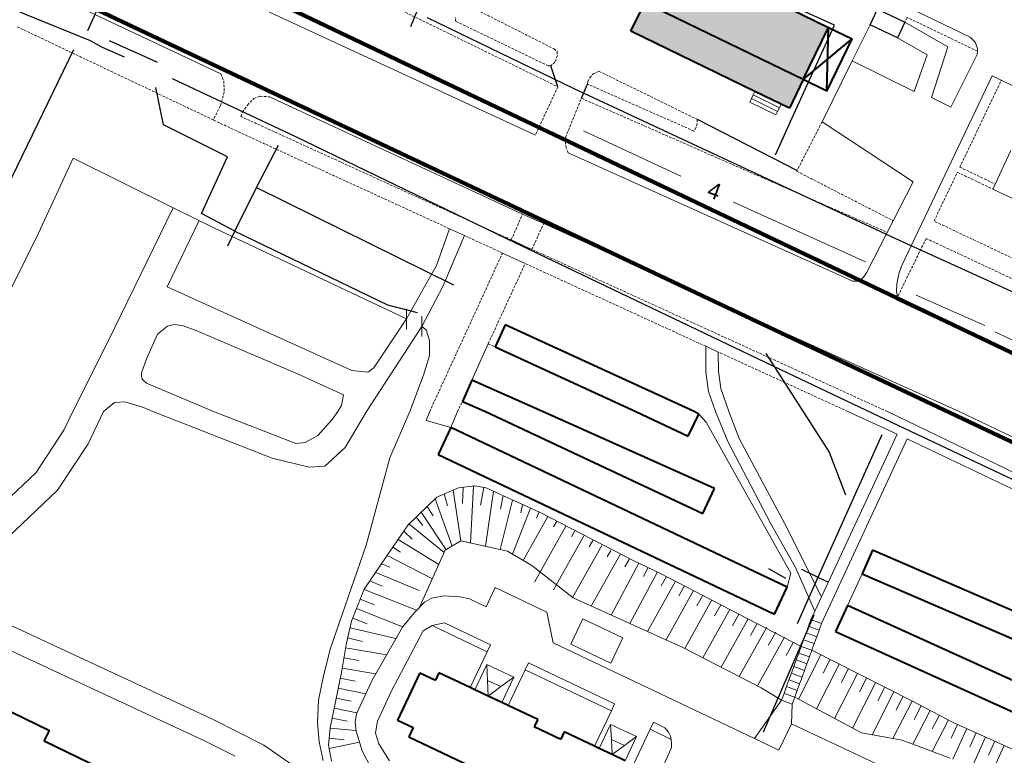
# Model space of a CAD drawing. Extents: x 13 to 4138, y -4831 to -1000.
# Tile 80 of 99: x 2150 to 2343, y -3067 to -2923. Entities that reach past the tile are written whole.
import ezdxf
from ezdxf.enums import TextEntityAlignment as Align

# ---------------------------------------------------------------- set-up
doc = ezdxf.new("R2010")
doc.units = 0
doc.header["$MEASUREMENT"] = 0
doc.linetypes.add('DASHED', pattern=[0.75, 0.5, -0.25])
for name, color, linetype in [('11', 7, 'CONTINUOUS'), ('24', 7, 'CONTINUOUS'), ('25', 7, 'CONTINUOUS'), ('37', 7, 'CONTINUOUS'), ('40', 7, 'CONTINUOUS'), ('42', 7, 'CONTINUOUS'), ('6', 7, 'CONTINUOUS'), ('7', 7, 'CONTINUOUS'), ('границы команд_1', 10, 'CONTINUOUS'), ('ЛЕСТНИЦЫ', 6, 'CONTINUOUS'), ('ПЕШЕХОДНЫЕ_ДОРОЖКИ', 3, 'CONTINUOUS'), ('ПЕШЕХОДНЫЕ_ПЕРЕХОДЫ', 1, 'CONTINUOUS'), ('ТРОПЫ', 32, 'CONTINUOUS'), ('ТРОТУАРЫ', 7, 'CONTINUOUS')]:
    doc.layers.add(name, color=color, linetype=linetype)
doc.layers.add('заливки дома', color=90, linetype='CONTINUOUS', lineweight=40)
doc.styles.get("Standard").update_dxf_attribs({"font": 'txt', "height": 0.2})

msp = doc.modelspace()

# ---------------------------------------------------------------- hatches: boundary and pattern name
at = {"layer": 'заливки дома', "lineweight": 30}
h = msp.add_hatch(color=8, dxfattribs=at)
h.dxf.hatch_style = 1
h.paths.add_polyline_path([(2122, -2413.47), (2111.48, -2408.57), (2109.02, -2413.84), (2107.6, -2416.89), (2106.18, -2419.95), (2099.35, -2434.62), (2097.93, -2437.67), (2096.5, -2440.73), (2090, -2454.68), (2088.61, -2457.69), (2087.16, -2460.79), (2080.39, -2475.32), (2079.01, -2478.28), (2077.55, -2481.43), (2071.22, -2495.01), (2069.83, -2498), (2068.38, -2501.12), (2064.3, -2509.86), (2074.83, -2514.77)])
h.paths.add_polyline_path([(2205.16, -2453.69), (2199.81, -2451.28), (2184.64, -2444.45), (2179.36, -2442.07), (2163.81, -2435.07), (2158.46, -2432.66), (2153.24, -2430.31), (2148.23, -2441.45), (2230.59, -2478.53), (2231.77, -2475.91), (2232.32, -2474.69), (2232.97, -2473.23), (2233.63, -2471.77), (2234.29, -2470.32), (2234.95, -2468.86), (2235.6, -2467.4), (2225.43, -2462.82), (2220.06, -2460.4)])
h.paths.add_polyline_path([(2261.17, -2492.29), (2257.28, -2490.54), (2240.41, -2482.95), (2230.59, -2478.53), (2225.61, -2489.2), (2302.46, -2525.1), (2307.93, -2513.55), (2302.15, -2510.92), (2298.35, -2509.18), (2281.51, -2501.51), (2278.02, -2499.92), (2270.03, -2496.28)])
h.paths.add_polyline_path([(2337.04, -2541.23), (2332.84, -2539.27), (2316.19, -2531.51), (2312.47, -2529.77), (2312.1, -2529.6), (2307.15, -2527.29), (2302.49, -2538.2), (2384.25, -2576.32), (2389.26, -2565.58), (2377.83, -2560.25), (2374.46, -2558.68), (2357.8, -2550.91), (2353.7, -2549)])
h.paths.add_polyline_path([(2275.2, -2605.47), (2287.76, -2579.41), (2272.62, -2572.12), (2263.89, -2590.25), (2262.21, -2589.44), (2259.92, -2594.18), (2261.6, -2594.99), (2259.83, -2598.67), (2257.21, -2604.8), (2254.08, -2611.28), (2252.3, -2610.42), (2250.24, -2614.69), (2252.08, -2615.57), (2243.12, -2634.16), (2257.94, -2641.3), (2271.07, -2614.05)])
h.paths.add_polyline_path([(2241.32, -2591.2), (2251.77, -2569.51), (2240.93, -2564.27), (2217.64, -2613.78), (2228.48, -2619.01), (2238.64, -2597.92), (2241.89, -2599.49), (2242.7, -2597.8), (2244.63, -2593.79), (2245.02, -2592.98)])
h.paths.add_polyline_path([(2259.83, -2598.67), (2255.69, -2596.67), (2254.73, -2598.66), (2244.63, -2593.79), (2242.7, -2597.8), (2257.21, -2604.8)])
h.paths.add_polyline_path([(2418.6, -2618.04), (2420.06, -2614.96), (2421.72, -2611.46), (2411.14, -2606.45), (2410.05, -2608.75), (2409, -2610.98), (2402.95, -2623.76), (2397.98, -2634.26), (2390.44, -2650.18), (2389.27, -2652.64), (2387.99, -2655.35), (2398.57, -2660.36), (2399.68, -2658.01), (2400.89, -2655.46), (2409.01, -2638.31), (2410.49, -2635.19)])
h.paths.add_polyline_path([(2387.99, -2655.35), (2383.25, -2653.11), (2380.48, -2658.97), (2395.8, -2666.22), (2398.57, -2660.36)])
h.paths.add_polyline_path([(2409.14, -2598.59), (2406.47, -2604.24), (2411.14, -2606.45), (2421.72, -2611.46), (2424.39, -2605.81)])
h.paths.add_polyline_path([(2359.34, -2588.74), (2354.39, -2586.16), (2351.33, -2592.03), (2356.27, -2594.61)])
h.paths.add_polyline_path([(2091.8, -2711.35), (2093.28, -2708.22), (2094.62, -2705.39), (2083.75, -2700.24), (2082.12, -2703.69), (2080.94, -2706.17), (2072.75, -2723.48), (2066.66, -2736.34), (2063.12, -2743.82), (2061.81, -2746.57), (2060.34, -2749.66), (2071.22, -2754.81), (2072.67, -2751.75), (2074.11, -2748.71), (2082.12, -2731.79), (2083.55, -2728.77)])
h.paths.add_polyline_path([(2082.18, -2692.46), (2079.46, -2698.21), (2083.75, -2700.24), (2094.62, -2705.39), (2097.35, -2699.64)])
h.paths.add_polyline_path([(2060.34, -2749.66), (2055.8, -2747.51), (2052.98, -2753.46), (2068.4, -2760.76), (2071.22, -2754.81)])
h.paths.add_polyline_path([(2016.8, -2754.18), (2000, -2745.9), (1995.17, -2743.71), (1990.18, -2754.95), (2000, -2759.47), (2011.37, -2765.22)])
h.paths.add_polyline_path([(2020.78, -2793.38), (2021.7, -2791.55), (2016.21, -2788.78), (2012.89, -2787.1), (2009.97, -2785.62), (2004.01, -2782.61), (2002.8, -2785), (2000, -2783.66), (1999.43, -2783.41), (1995.08, -2792.88), (1997.35, -2794.05), (1995.65, -2797.57), (2000, -2799.67), (2014.26, -2806.88), (2015.46, -2804.5), (2020.99, -2807.3), (2019.95, -2809.36), (2035.76, -2817.35), (2038.28, -2818.62), (2039.51, -2816.18), (2042.16, -2817.52), (2047.94, -2806.06), (2045.18, -2804.66), (2045.7, -2803.63), (2040.17, -2800.84), (2037.11, -2799.29), (2033.93, -2797.69), (2027.03, -2794.2), (2026.08, -2796.07)])
h.paths.add_polyline_path([(2085.42, -2792.96), (2081.2, -2790.91), (2077.48, -2789.1), (2074.24, -2795.76), (2072.51, -2799.32), (2077.41, -2801.7), (2108.35, -2816.68), (2113.27, -2806.51), (2110.56, -2805.19)])
h.paths.add_polyline_path([(2077.41, -2801.7), (2074.84, -2807.01), (2098.34, -2818.39), (2105.04, -2821.64), (2105.77, -2821.99), (2108.35, -2816.68)])
h.paths.add_polyline_path([(2143.16, -2821.05), (2140.86, -2819.93), (2126.04, -2812.72), (2122.82, -2811.16), (2117.9, -2821.31), (2148.63, -2836.19), (2153.52, -2826.09), (2150.77, -2824.75)])
h.paths.add_polyline_path([(2117.9, -2821.31), (2114.99, -2827.32), (2121.35, -2830.4), (2121.98, -2830.7), (2122.59, -2831), (2126.58, -2832.93), (2127.18, -2833.22), (2127.82, -2833.53), (2133.67, -2836.36), (2138.82, -2838.86), (2145.72, -2842.2), (2148.63, -2836.19)])
h.paths.add_polyline_path([(2173.84, -2848.43), (2171.62, -2847.36), (2161.97, -2842.67), (2158.45, -2840.96), (2153.3, -2851.53), (2183.93, -2866.36), (2189.06, -2855.83), (2186.21, -2854.44)])
h.paths.add_polyline_path([(2153.3, -2851.53), (2150.73, -2856.85), (2164.22, -2863.4), (2169.36, -2865.9), (2181.33, -2871.72), (2183.93, -2866.36)])
h.paths.add_polyline_path([(2228.29, -2874.89), (2203.55, -2862.87), (2200.28, -2861.28), (2195.13, -2871.86), (2226.02, -2886.87), (2231.16, -2876.29)])
h.paths.add_polyline_path([(2195.13, -2871.86), (2192.88, -2876.53), (2200.31, -2880.14), (2205.45, -2882.64), (2223.76, -2891.53), (2226.02, -2886.87)])
h.paths.add_polyline_path([(2260.28, -2901.51), (2245.12, -2894.18), (2237.38, -2890.42), (2232.43, -2900.62), (2261.92, -2914.9), (2266.86, -2904.7)])
h.paths.add_polyline_path([(2232.43, -2900.62), (2229.67, -2906.34), (2242.55, -2912.58), (2247.7, -2915.07), (2259.15, -2920.62), (2261.92, -2914.9)])
h.paths.add_polyline_path([(2300.61, -2921.05), (2285.1, -2913.53), (2277.35, -2909.78), (2272.41, -2919.98), (2303.42, -2935), (2308.36, -2924.8)])
h.paths.add_polyline_path([(2272.41, -2919.98), (2269.71, -2925.55), (2293.97, -2937.31), (2299.13, -2939.81), (2300.72, -2940.58), (2303.42, -2935)])
h.paths.add_polyline_path([(2320.31, -2758.86), (2309.89, -2753.95), (2306.86, -2760.38), (2305.58, -2763.09), (2304.3, -2765.8), (2297.51, -2780.21), (2296.23, -2782.91), (2294.95, -2785.63), (2287.94, -2800.5), (2286.67, -2803.2), (2285.39, -2805.92), (2278.36, -2820.82), (2277.09, -2823.53), (2275.81, -2826.24), (2268.81, -2841.1), (2267.53, -2843.81), (2266.25, -2846.52), (2262, -2855.54), (2272.43, -2860.46)])
h.paths.add_polyline_path([(2199.93, -2819.12), (2193.75, -2816.17), (2192.68, -2815.65), (2189.48, -2822.27), (2206.2, -2830.36), (2209.42, -2823.71)])
h.paths.add_polyline_path([(2169.41, -2806.97), (2163.86, -2804.68), (2161.52, -2810.37), (2161.93, -2810.54), (2167.06, -2812.66)])
h.paths.add_polyline_path([(2170.59, -2804.11), (2165.05, -2801.82), (2163.86, -2804.68), (2169.41, -2806.97)])
h.paths.add_polyline_path([(2089.67, -2771.06), (2085.07, -2768.92), (2082.45, -2774.56), (2087.04, -2776.7)])
h.paths.add_polyline_path([(2204.37, -2754.25), (2205.82, -2751.06), (2207.23, -2747.94), (2219.77, -2720.22), (2204.72, -2713.41), (2201.53, -2720.45), (2197.98, -2728.3), (2196.91, -2730.68), (2195.36, -2729.98), (2193.37, -2734.38), (2195.35, -2735.27), (2191.51, -2743.76), (2190.04, -2746.88), (2187.52, -2752.45), (2185.62, -2751.59), (2183.19, -2756.98), (2184.86, -2757.73), (2182.44, -2763.09), (2176.69, -2775.8), (2191.58, -2782.54)])
h.paths.add_polyline_path([(2182.44, -2763.09), (2176.59, -2760.45), (2170.84, -2773.16), (2176.69, -2775.8)])
h.paths.add_polyline_path([(2176.66, -2736.69), (2177.35, -2735.16), (2174.54, -2733.89), (2171.11, -2741.49), (2174.21, -2742.89), (2175.4, -2740.26), (2183.19, -2743.78), (2190.04, -2746.88), (2191.51, -2743.76), (2188.71, -2742.5), (2189.81, -2740.05), (2187.12, -2738.83), (2186.15, -2740.98)])
h.paths.add_polyline_path([(2174.54, -2733.89), (2182.91, -2715.38), (2184.42, -2712.04), (2174, -2707.33), (2163.49, -2730.56), (2162.73, -2732.26), (2161.97, -2733.94), (2151.97, -2756.05), (2162.39, -2760.77), (2169.91, -2744.14), (2171.11, -2741.49)])
h.paths.add_polyline_path([(2364.31, -2689.41), (2358.95, -2686.92), (2343.41, -2679.73), (2338.05, -2677.25), (2332.5, -2674.68), (2327.71, -2685.01), (2411.38, -2723.75), (2415.04, -2715.84), (2416.17, -2713.42), (2405.84, -2708.64), (2400.48, -2706.16), (2385.28, -2699.12), (2379.92, -2696.64)])
h.paths.add_polyline_path([(2502.19, -2641.62), (2490.81, -2636.38), (2487.81, -2642.91), (2486.51, -2645.73), (2485.25, -2648.47), (2478.99, -2662.07), (2477.66, -2664.95), (2476.42, -2667.63), (2469.42, -2682.83), (2468.16, -2685.58), (2466.86, -2688.39), (2460.16, -2702.94), (2458.82, -2705.84), (2457.6, -2708.5), (2450.41, -2724.12), (2449.12, -2726.91), (2449.12, -2726.91), (2449.12, -2726.91), (2447.84, -2729.69), (2443.23, -2739.71), (2454.61, -2744.95)])
h.paths.add_polyline_path([(2588.56, -2671.08), (2580.68, -2667.24), (2567.87, -2661), (2560.05, -2657.19), (2545.46, -2650.09), (2538.74, -2646.81), (2533.57, -2644.29), (2528.38, -2654.94), (2610.42, -2694.91), (2615.61, -2684.26), (2604.22, -2678.71), (2601.36, -2677.32)])
h.paths.add_polyline_path([(2673.91, -2695.04), (2665, -2690.57), (2663, -2689.57), (2660.72, -2688.42), (2653.6, -2684.86), (2646.15, -2699.48), (2654.36, -2703.29), (2661.46, -2706.58), (2667.34, -2709.11), (2668.77, -2706.05), (2670.71, -2701.89)])
h.paths.add_polyline_path([(2672.06, -2711.14), (2667.34, -2709.11), (2661.46, -2706.58), (2657.92, -2714.82), (2657.2, -2716.5), (2655.82, -2719.72), (2654.49, -2722.81), (2646.7, -2740.94), (2645.35, -2744.1), (2643.99, -2747.25), (2639.76, -2757.1), (2650.35, -2761.66)])
h.paths.add_polyline_path([(2620.69, -2723.08), (2608.46, -2717.34), (2599.49, -2736.47), (2611.73, -2742.2)])
h.paths.add_polyline_path([(2581.49, -2719.86), (2570, -2714.44), (2566.86, -2721.1), (2565.47, -2724.06), (2564.02, -2727.13), (2557.44, -2741.08), (2555.87, -2744.41), (2554.6, -2747.11), (2547.86, -2761.41), (2546.44, -2764.43), (2546.44, -2764.43), (2546.44, -2764.43), (2545.02, -2767.45), (2538.35, -2781.6), (2536.89, -2784.7), (2535.51, -2787.63), (2528.61, -2802.28), (2527.08, -2805.52), (2525.76, -2808.31), (2519.02, -2822.61), (2517.62, -2825.59), (2516.18, -2828.64), (2509.47, -2842.87), (2508.05, -2845.89), (2506.63, -2848.9), (2502.89, -2856.85), (2514.37, -2862.26)])

# ---------------------------------------------------------------- linework, layer by layer
at = {"layer": '11', "color": 253, "linetype": 'Continuous', "lineweight": 0}
for p, q in [((2313.01, -2931.32), (2316.49, -2924.28)), ((2307.11, -2943.29), (2313.01, -2931.32)), ((2324.91, -2955.02), (2307.11, -2943.29)), ((2153.8, -2965.06), (2160.59, -2950.41)), ((2160.59, -2950.41), (2180.18, -2960.11)), ((2180.18, -2960.11), (2188.12, -2964.04)), ((2188.12, -2964.04), (2225.8, -2981.86)), ((2136.48, -3000), (2153.8, -2965.06)), ((2225.8, -2983.86), (2225.8, -2979.86)), ((2228.82, -2985.32), (2228.82, -2981.32)), ((2228.82, -2983.32), (2229.67, -2984.03)), ((2229.67, -2984.03), (2230.32, -2986.06)), ((2230.32, -2986.06), (2230.32, -2989)), ((2230.32, -2989), (2229.15, -2992.85)), ((2229.15, -2992.85), (2226.45, -3000)), ((2226.45, -3000), (2222.54, -3009.09)), ((2282.98, -3000.51), (2284.42, -3002.05)), ((2284.42, -3002.05), (2291.48, -3014.65)), ((2222.54, -3009.09), (2217.92, -3026.16)), ((2291.48, -3014.65), (2301, -3031.65)), ((2217.92, -3026.16), (2210.9, -3046.51)), ((2301, -3031.65), (2300.29, -3034.39)), ((2312.09, -3037.96), (2314.97, -3031.77)), ((2210.9, -3046.51), (2209.48, -3052.08)), ((2209.48, -3052.08), (2208.61, -3056.48)), ((2208.61, -3056.48), (2208.42, -3060.9)), ((2208.42, -3060.9), (2208.73, -3064.68)), ((2208.73, -3064.68), (2209.48, -3068.33))]:
    msp.add_line(p, q, dxfattribs=at)
at = {"layer": '24', "color": 253, "linetype": 'DASHED', "lineweight": 0}
for p, q in [((2176.41, -2897.78), (2255.4, -2936.41)), ((2238.28, -2920.72), (2254.64, -2928.98)), ((2235.4, -2923.58), (2235.36, -2922.81)), ((2253.55, -2932.3), (2235.4, -2923.58)), ((2323.74, -2922.83), (2323.28, -2923.78)), ((2337.51, -2929.44), (2323.74, -2922.83)), ((2187.99, -2942.89), (2149.38, -2924.54)), ((2254.64, -2928.98), (2255.27, -2929.51)), ((2255.27, -2929.51), (2255.32, -2930.3)), ((2254.85, -2931.56), (2254.06, -2932.3)), ((2255.32, -2930.3), (2254.85, -2931.56)), ((2254.06, -2932.3), (2253.55, -2932.3)), ((2262.31, -2933.9), (2263.46, -2933.37)), ((2263.46, -2933.37), (2282.66, -2942.78)), ((2189.46, -2933.87), (2190.05, -2935.25)), ((2190.05, -2935.25), (2190.15, -2937.47)), ((2261.24, -2935.89), (2261.29, -2935.43)), ((2261.29, -2935.43), (2261.66, -2934.64)), ((2261.66, -2934.64), (2262.31, -2933.9)), ((2334.06, -2952.16), (2342.17, -2935.14)), ((2190.15, -2937.47), (2189.38, -2940.16)), ((2255.4, -2936.41), (2251.03, -2945.89)), ((2282.03, -2945.08), (2261.24, -2935.89)), ((2194.7, -2940), (2195.93, -2938.7)), ((2195.93, -2938.7), (2197.16, -2938.26)), ((2197.16, -2938.26), (2199.03, -2938.39)), ((2256.91, -2946.33), (2260.02, -2938.66)), ((2260.02, -2938.66), (2319.83, -2964.91)), ((2189.38, -2940.16), (2187.99, -2942.89)), ((2193.42, -2942.23), (2193.68, -2941.38)), ((2193.68, -2941.38), (2194.7, -2940)), ((2193.26, -2945.39), (2187.99, -2942.89)), ((2194.51, -2942.74), (2193.42, -2942.23)), ((2246.29, -2966.39), (2194.51, -2942.74)), ((2282.66, -2942.78), (2282.7, -2943.61)), ((2307.11, -2943.29), (2302.15, -2952.94)), ((2234.24, -2964.21), (2193.26, -2945.39)), ((2282.47, -2944.4), (2282.03, -2945.08)), ((2282.7, -2943.61), (2282.47, -2944.4)), ((2256.91, -2947.49), (2256.91, -2946.33)), ((2257.05, -2948.36), (2256.91, -2947.49)), ((2257.45, -2949.33), (2257.05, -2948.36)), ((2302.15, -2952.94), (2321.01, -2962.63)), ((2334.06, -2952.16), (2340.98, -2955.45)), ((2329.01, -2962.71), (2333.59, -2953.15)), ((2333.59, -2953.15), (2340.51, -2956.45)), ((2246.29, -2966.39), (2248.5, -2961.35)), ((2356.13, -2975.52), (2329.01, -2962.71)), ((2250.34, -2968.24), (2252.65, -2963.16)), ((2244.59, -2968.96), (2237.12, -2965.53)), ((2327.47, -2966.11), (2321.85, -2977.61)), ((2399.87, -3000), (2327.47, -2966.11)), ((2319.88, -3000), (2250.34, -2968.24)), ((2230.34, -3000), (2244.59, -2968.96)), ((2241.8, -2986.71), (2249.02, -2971)), ((2284.34, -2987.22), (2249.02, -2971)), ((2321.85, -2977.61), (2321.75, -2978.2)), ((2321.75, -2978.2), (2322.2, -2978.4)), ((2241.8, -2986.71), (2243.13, -2987.32)), ((2312.18, -3000), (2286.8, -2988.34)), ((2235.76, -3000), (2236.74, -2998))]:
    msp.add_line(p, q, dxfattribs=at)
at = {"layer": '24', "color": 253, "linetype": 'Continuous', "lineweight": 0}
for p, q in [((2171.93, -2909.25), (2251.03, -2945.89)), ((2189.46, -2933.87), (2141.32, -2911.15)), ((2313.83, -2915.94), (2336.09, -2926.69)), ((2323.28, -2923.78), (2331.74, -2928.59)), ((2321.84, -2926.82), (2327.7, -2930.16)), ((2336.09, -2926.69), (2337.03, -2927.7)), ((2337.03, -2927.7), (2337.54, -2928.93)), ((2331.74, -2928.59), (2328.5, -2938.5)), ((2337.51, -2929.44), (2337.47, -2930.09)), ((2337.54, -2928.93), (2337.51, -2929.44)), ((2325.15, -2937.31), (2313.01, -2931.32)), ((2327.7, -2930.16), (2325.15, -2937.31)), ((2337.47, -2930.09), (2332.29, -2940.4)), ((2322.62, -2971.52), (2340.37, -2934.28)), ((2340.37, -2934.28), (2342.17, -2935.14)), ((2342.17, -2935.14), (2346.4, -2937.16)), ((2248.5, -2961.35), (2199.03, -2938.39)), ((2328.5, -2938.5), (2332.29, -2940.4)), ((2257.45, -2949.33), (2313.15, -2974.45)), ((2324.91, -2955.02), (2321.01, -2962.63)), ((2340.51, -2956.45), (2340.98, -2955.45)), ((2167.42, -2986.19), (2180.18, -2960.11)), ((2185.22, -2962.6), (2179, -2975.61)), ((2252.65, -2963.16), (2248.5, -2961.35)), ((2321.01, -2962.63), (2319.83, -2964.91)), ((2231.66, -2971.43), (2234.24, -2964.21)), ((2234.24, -2964.21), (2237.12, -2965.53)), ((2295, -2982.43), (2252.65, -2963.16)), ((2232.93, -2975.49), (2237.12, -2965.53)), ((2246.29, -2966.39), (2250.34, -2968.24)), ((2319.83, -2964.91), (2315.78, -2972.81)), ((2244.59, -2968.96), (2249.02, -2971)), ((2225.8, -2981.86), (2231.66, -2971.43)), ((2322.14, -2973.05), (2322.62, -2971.52)), ((2314.82, -2974.1), (2314.06, -2974.46)), ((2315.22, -2973.66), (2314.82, -2974.1)), ((2315.78, -2972.81), (2315.22, -2973.66)), ((2321.71, -2975), (2322.14, -2973.05)), ((2179, -2975.61), (2215.09, -2991.99)), ((2228.82, -2983.32), (2232.93, -2975.49)), ((2314.06, -2974.46), (2313.15, -2974.45)), ((2321.64, -2976.52), (2321.71, -2975)), ((2321.85, -2977.61), (2321.64, -2976.52)), ((2322.2, -2978.4), (2321.85, -2977.61)), ((2322.2, -2978.4), (2368.15, -3000)), ((2219.42, -2991.47), (2225.8, -2981.86)), ((2177.11, -2984.82), (2179.07, -2983.29)), ((2179.07, -2983.29), (2180.35, -2982.96)), ((2180.35, -2982.96), (2181.9, -2983.12)), ((2181.9, -2983.12), (2184.62, -2984.12)), ((2218, -3000), (2228.82, -2983.32)), ((2333.91, -3000), (2295, -2982.43)), ((2174.92, -2989.67), (2177.11, -2984.82)), ((2184.62, -2984.12), (2205.09, -2992.87)), ((2160.51, -3000), (2167.42, -2986.19)), ((2241.8, -2986.71), (2238.57, -2993.86)), ((2284.34, -2987.22), (2286.8, -2988.34)), ((2284.34, -2987.22), (2284.39, -2992.29)), ((2173.94, -2992.39), (2174.92, -2989.67)), ((2286.8, -2988.34), (2286.83, -2992.12)), ((2218.24, -2992.26), (2219.42, -2991.47)), ((2173.94, -2993), (2173.94, -2992.39)), ((2174.09, -2993.68), (2173.94, -2993)), ((2205.09, -2992.87), (2213.45, -2996.75)), ((2215.09, -2991.99), (2218.24, -2992.26)), ((2284.39, -2992.29), (2284.89, -2996.05)), ((2286.83, -2992.12), (2287.28, -2995.48)), ((2174.92, -2994.44), (2174.09, -2993.68)), ((2188.07, -3000), (2174.92, -2994.44)), ((2287.28, -2995.48), (2288.85, -3000)), ((2213.45, -2996.75), (2213.07, -2998.83)), ((2284.89, -2996.05), (2286.26, -3000)), ((2166.5, -3000), (2168.65, -2998.22)), ((2168.65, -2998.22), (2170.69, -2998.07)), ((2170.69, -2998.07), (2174.32, -2999.21)), ((2174.32, -2999.21), (2176.18, -3000)), ((2213.07, -2998.83), (2212.35, -3000)), ((2158.78, -3003.65), (2160.51, -3000)), ((2163.5, -3006.31), (2166.5, -3000)), ((2176.18, -3000), (2199.53, -3009.12)), ((2188.07, -3000), (2204.16, -3006.22)), ((2211.28, -3001.57), (2212.35, -3000)), ((2213.81, -3007.01), (2218, -3000)), ((2230.34, -3000), (2229.64, -3001.74)), ((2235.76, -3000), (2234.49, -3003.14)), ((2286.26, -3000), (2288.7, -3005.83)), ((2288.85, -3000), (2290.86, -3005.27)), ((2312.18, -3000), (2321.79, -3004.4)), ((2319.88, -3000), (2378.04, -3028.11)), ((2333.91, -3000), (2380.78, -3022.29)), ((2208.43, -3004.68), (2211.28, -3001.57)), ((2229.64, -3001.74), (2234.49, -3003.14)), ((2153.34, -3011.92), (2158.78, -3003.65)), ((2205.95, -3006.06), (2208.43, -3004.68)), ((2321.79, -3004.4), (2306.99, -3036.29)), ((2157.51, -3015.42), (2163.5, -3006.31)), ((2204.16, -3006.22), (2205.95, -3006.06)), ((2209.81, -3010.69), (2213.81, -3007.01)), ((2288.7, -3005.83), (2297.02, -3021.84)), ((2290.86, -3005.27), (2299.85, -3021.98)), ((2323.76, -3005.34), (2307.02, -3041.49)), ((2323.76, -3005.34), (2375.66, -3030.13)), ((2199.53, -3009.12), (2206.78, -3010.91)), ((2206.78, -3010.91), (2209.81, -3010.69)), ((2142.52, -3022.16), (2153.34, -3011.92)), ((2146.47, -3025.87), (2157.51, -3015.42)), ((2297.02, -3021.84), (2301.89, -3030.51)), ((2299.85, -3021.98), (2306.99, -3036.29)), ((2301.89, -3030.51), (2305.68, -3039.11)), ((2243.18, -3034.46), (2241.39, -3038.22)), ((2243.18, -3034.46), (2253.29, -3039.27)), ((2188.13, -3060.37), (2137.41, -3036.76)), ((2229.34, -3037.29), (2227.39, -3039.32)), ((2230.79, -3036.55), (2229.34, -3037.29)), ((2233.03, -3036.09), (2230.79, -3036.55)), ((2236.26, -3036.3), (2233.03, -3036.09)), ((2238.15, -3036.68), (2236.26, -3036.3)), ((2238.15, -3036.68), (2241.39, -3038.22)), ((2305.68, -3039.11), (2306.99, -3036.29)), ((2186.17, -3064.41), (2130.39, -3038.45)), ((2227.39, -3039.32), (2224.99, -3042.24)), ((2253.29, -3039.27), (2254.47, -3045.28)), ((2305.68, -3039.11), (2304.93, -3040.73)), ((2233.22, -3041.39), (2230.8, -3041.91)), ((2233.22, -3041.39), (2242.21, -3045.67)), ((2257.96, -3045.53), (2260.32, -3040.57)), ((2260.32, -3040.57), (2268.14, -3044.29)), ((2224.99, -3042.24), (2219.02, -3052.72)), ((2229.04, -3042.91), (2222.85, -3054.68)), ((2230.8, -3041.91), (2229.04, -3042.91)), ((2230.8, -3041.91), (2241.57, -3047.02)), ((2254.47, -3045.28), (2293.92, -3064.03)), ((2257.96, -3045.53), (2265.78, -3049.25)), ((2265.78, -3049.25), (2268.14, -3044.29)), ((2238.25, -3054.05), (2241.57, -3047.02)), ((2241.57, -3047.02), (2242.21, -3045.67)), ((2249.01, -3050.56), (2249.65, -3049.2)), ((2249.65, -3049.2), (2266.53, -3057.22)), ((2245.7, -3057.57), (2249.01, -3050.56)), ((2249.01, -3050.56), (2265.89, -3058.58)), ((2219.02, -3052.72), (2216.04, -3059.21)), ((2222.85, -3054.68), (2220.17, -3060.51)), ((2299.18, -3056.49), (2293.92, -3064.03)), ((2262.6, -3065.54), (2265.89, -3058.58)), ((2265.89, -3058.58), (2266.53, -3057.22)), ((2301.27, -3057.26), (2301.13, -3061.11)), ((2197.86, -3065.29), (2188.13, -3060.37)), ((2216.04, -3059.21), (2215.75, -3060.78)), ((2215.75, -3060.78), (2215.96, -3062.6)), ((2220.09, -3060.93), (2219.77, -3062.97)), ((2220.17, -3060.51), (2220.09, -3060.93)), ((2273.49, -3062.19), (2274.13, -3060.84)), ((2274.13, -3060.84), (2276.37, -3061.9)), ((2215.96, -3062.6), (2217.16, -3066.44)), ((2270.22, -3069.13), (2273.49, -3062.19)), ((2273.49, -3062.19), (2277.61, -3064.23)), ((2276.37, -3061.9), (2277.07, -3062.78)), ((2277.07, -3062.78), (2277.43, -3063.53)), ((2298.67, -3066.29), (2301.13, -3061.11)), ((2301.13, -3061.11), (2354.63, -3086.3)), ((2192.26, -3067.49), (2186.17, -3064.41)), ((2219.77, -3062.97), (2220.39, -3065.08)), ((2277.43, -3063.53), (2277.61, -3064.23)), ((2277.61, -3064.23), (2277.66, -3065.02)), ((2293.92, -3064.03), (2298.67, -3066.29)), ((2197.86, -3065.29), (2203.6, -3069.28)), ((2217.16, -3066.44), (2218.86, -3069.84)), ((2220.39, -3065.08), (2222.46, -3068.39)), ((2277.5, -3066.12), (2275.11, -3071.44)), ((2277.63, -3065.78), (2277.5, -3066.12)), ((2277.66, -3065.02), (2277.63, -3065.78))]:
    msp.add_line(p, q, dxfattribs=at)
at = {"layer": '24', "color": 253}
for p, q in [((2255.4, -2936.41), (2254.06, -2932.3)), ((2260.02, -2938.66), (2261.24, -2935.89)), ((2282.66, -2942.78), (2302.21, -2952.82))]:
    msp.add_line(p, q, dxfattribs=at)
at = {"layer": '25', "color": 253, "linetype": 'Continuous', "lineweight": 0}
for p, q in [((2304.93, -3040.73), (2304.45, -3042.03)), ((2307.02, -3041.49), (2304.93, -3040.73)), ((2306.55, -3042.79), (2307.02, -3041.49)), ((2303.97, -3043.34), (2303.49, -3044.66)), ((2304.45, -3042.03), (2303.97, -3043.34)), ((2303.97, -3043.34), (2306.07, -3044.1)), ((2304.45, -3042.03), (2306.55, -3042.79)), ((2306.07, -3044.1), (2306.55, -3042.79)), ((2303.49, -3044.66), (2303.01, -3045.97)), ((2303.49, -3044.66), (2305.59, -3045.42)), ((2305.11, -3046.74), (2305.59, -3045.42)), ((2305.59, -3045.42), (2306.07, -3044.1)), ((2302.53, -3047.29), (2302.05, -3048.6)), ((2303.01, -3045.97), (2302.53, -3047.29)), ((2302.53, -3047.29), (2304.63, -3048.05)), ((2303.01, -3045.97), (2305.11, -3046.74)), ((2304.63, -3048.05), (2305.11, -3046.74)), ((2302.05, -3048.6), (2301.58, -3049.92)), ((2302.05, -3048.6), (2304.15, -3049.36)), ((2303.67, -3050.68), (2304.15, -3049.36)), ((2304.15, -3049.36), (2304.63, -3048.05)), ((2301.1, -3051.23), (2300.62, -3052.55)), ((2301.58, -3049.92), (2301.1, -3051.23)), ((2301.1, -3051.23), (2303.19, -3052)), ((2301.58, -3049.92), (2303.67, -3050.68)), ((2303.19, -3052), (2303.67, -3050.68)), ((2300.62, -3052.55), (2300.14, -3053.86)), ((2300.62, -3052.55), (2302.71, -3053.31)), ((2302.71, -3053.31), (2303.19, -3052)), ((2299.66, -3055.18), (2299.18, -3056.49)), ((2300.14, -3053.86), (2299.66, -3055.18)), ((2299.66, -3055.18), (2301.75, -3055.94)), ((2300.14, -3053.86), (2302.23, -3054.63)), ((2301.75, -3055.94), (2302.23, -3054.63)), ((2302.23, -3054.63), (2302.71, -3053.31)), ((2299.18, -3056.49), (2301.27, -3057.26)), ((2301.27, -3057.26), (2301.75, -3055.94))]:
    msp.add_line(p, q, dxfattribs=at)
at = {"layer": '37', "color": 253, "linetype": 'Continuous', "lineweight": 0}
for p, q in [((2235.97, -3014.92), (2239.15, -3014.54)), ((2238.32, -3025.72), (2238.91, -3014.57)), ((2239.15, -3014.54), (2241.41, -3014.92)), ((2231.74, -3016.73), (2235.97, -3014.92)), ((2233.8, -3018.48), (2233.14, -3016.13)), ((2236.41, -3025.29), (2234.95, -3015.36)), ((2236.73, -3017.97), (2236.89, -3014.81)), ((2240.28, -3018.35), (2240.96, -3014.85)), ((2241.29, -3026.38), (2242.85, -3015.59)), ((2241.41, -3014.92), (2244.81, -3016.51)), ((2244.21, -3019.11), (2244.72, -3016.46)), ((2244.81, -3016.51), (2248.22, -3018.09)), ((2226.15, -3022.16), (2231.74, -3016.73)), ((2230.99, -3020.43), (2229.82, -3018.61)), ((2234.72, -3026.35), (2231.39, -3017.07)), ((2244.15, -3027.02), (2246.55, -3017.32)), ((2248.19, -3019.84), (2248.48, -3018.22)), ((2248.22, -3018.09), (2251.84, -3019.68)), ((2233.54, -3027.07), (2228.68, -3019.71)), ((2246.53, -3027.9), (2250.04, -3018.89)), ((2248.62, -3029.14), (2253.43, -3020.53)), ((2251.25, -3020.86), (2251.79, -3019.66)), ((2251.84, -3019.68), (2270.4, -3029.3)), ((2221.84, -3028.47), (2226.15, -3022.16)), ((2233.2, -3027.59), (2226.29, -3021.96)), ((2229.03, -3022.32), (2227.67, -3020.69)), ((2250.82, -3033.39), (2256.95, -3022.43)), ((2254.58, -3022.57), (2255.19, -3021.48)), ((2226.91, -3024.96), (2225.31, -3023.4)), ((2254.56, -3034.91), (2260.47, -3024.32)), ((2258.07, -3024.52), (2258.71, -3023.37)), ((2232.14, -3029.95), (2224.2, -3025.02)), ((2233.39, -3027.16), (2236.44, -3025.3)), ((2236.44, -3025.3), (2245.57, -3027.33)), ((2258.3, -3036.42), (2263.99, -3026.22)), ((2261.56, -3026.47), (2262.23, -3025.27)), ((2230.89, -3032.72), (2222.02, -3028.21)), ((2224.64, -3027.53), (2223.16, -3026.54)), ((2228.37, -3038.31), (2233.39, -3027.16)), ((2245.57, -3027.33), (2250.32, -3030.15)), ((2261.95, -3038.07), (2267.58, -3027.99)), ((2265.06, -3028.42), (2265.76, -3027.17)), ((2217.53, -3034.77), (2221.84, -3028.47)), ((2222.57, -3030.47), (2220.93, -3029.79)), ((2250.32, -3030.15), (2258.38, -3036.45)), ((2265.87, -3039.84), (2271.24, -3029.7)), ((2268.55, -3030.37), (2269.4, -3028.84)), ((2270.4, -3029.3), (2275.35, -3031.61)), ((2228.26, -3035.01), (2219.78, -3031.48)), ((2269.52, -3041.49), (2274.88, -3031.39)), ((2272.14, -3032.28), (2273.06, -3030.54)), ((2275.35, -3031.61), (2303.02, -3045.97)), ((2221.03, -3034.17), (2218.62, -3033.16)), ((2272.94, -3043.03), (2278.42, -3033.2)), ((2275.61, -3034.12), (2276.64, -3032.28)), ((2215.06, -3041.02), (2217.53, -3034.77)), ((2227.74, -3038.89), (2217.49, -3034.86)), ((2276.59, -3044.69), (2281.97, -3035.05)), ((2279.11, -3036.07), (2280.2, -3034.12)), ((2219.55, -3037.82), (2216.76, -3036.72)), ((2279.88, -3046.18), (2258.38, -3036.45)), ((2280.24, -3046.36), (2285.52, -3036.89)), ((2282.6, -3038.02), (2283.75, -3035.97)), ((2286.09, -3039.97), (2287.3, -3037.81)), ((2225.05, -3042.14), (2216.03, -3038.58)), ((2283.8, -3048.19), (2289.07, -3038.73)), ((2289.59, -3041.92), (2290.85, -3039.66)), ((2213.98, -3045.63), (2215.06, -3041.02)), ((2218.08, -3041.54), (2215.29, -3040.44)), ((2287.36, -3050.03), (2292.63, -3040.58)), ((2293.08, -3043.87), (2294.4, -3041.5)), ((2223.72, -3044.46), (2214.75, -3042.36)), ((2290.91, -3051.86), (2296.29, -3042.22)), ((2296.57, -3045.81), (2298.04, -3043.19)), ((2217.22, -3044.99), (2214.29, -3044.31)), ((2294.47, -3053.69), (2299.78, -3044.17)), ((2300.07, -3047.76), (2301.53, -3045.14)), ((2213.07, -3051.1), (2213.98, -3045.63)), ((2221.93, -3047.62), (2213.88, -3046.26)), ((2295.2, -3054.07), (2279.88, -3046.18)), ((2305.11, -3046.74), (2324.51, -3056.6)), ((2216.5, -3048.74), (2213.55, -3048.24)), ((2302.48, -3056.33), (2306.89, -3047.64)), ((2307.31, -3051.22), (2308.67, -3048.55)), ((2210.85, -3061.92), (2213.07, -3051.1)), ((2219.82, -3051.32), (2213.21, -3050.21)), ((2306.01, -3058.2), (2310.46, -3049.45)), ((2309.55, -3060.07), (2314.02, -3051.27)), ((2310.88, -3053.03), (2312.24, -3050.36)), ((2215.78, -3052.78), (2212.84, -3052.17)), ((2313.07, -3061.96), (2317.59, -3053.08)), ((2314.45, -3054.85), (2315.8, -3052.17)), ((2217.86, -3055.24), (2212.44, -3054.13)), ((2299.18, -3056.49), (2295.2, -3054.07)), ((2316.9, -3063.26), (2321.15, -3054.89)), ((2318.01, -3056.66), (2319.37, -3053.99)), ((2214.98, -3056.69), (2212.04, -3056.09)), ((2308.38, -3059.45), (2301.75, -3055.94)), ((2320.97, -3064), (2324.72, -3056.71)), ((2321.58, -3058.47), (2322.94, -3055.8)), ((2324.51, -3056.6), (2332.77, -3060.85)), ((2216.08, -3058.96), (2211.64, -3058.05)), ((2324.89, -3065.11), (2328.28, -3058.54)), ((2325.12, -3060.29), (2326.5, -3057.62)), ((2214.18, -3060.61), (2211.24, -3060.01)), ((2314.81, -3062.89), (2308.38, -3059.45)), ((2328.66, -3066.53), (2331.83, -3060.37)), ((2328.68, -3062.12), (2330.05, -3059.45)), ((2332.77, -3060.85), (2346.64, -3067.17)), ((2210.52, -3065.29), (2210.85, -3061.92)), ((2215.92, -3062.47), (2210.85, -3061.97)), ((2322.79, -3064.33), (2314.81, -3062.89)), ((2332.39, -3063.97), (2333.63, -3061.24)), ((2332.72, -3068.07), (2335.45, -3062.07)), ((2336.03, -3065.63), (2337.27, -3062.9)), ((2213.64, -3064.26), (2210.65, -3063.96)), ((2216.63, -3064.75), (2210.65, -3065.94)), ((2332.2, -3067.85), (2322.79, -3064.33)), ((2336.39, -3069.66), (2339.09, -3063.73)), ((2339.67, -3067.29), (2340.91, -3064.56)), ((2211.14, -3068.42), (2210.52, -3065.29)), ((2340.05, -3071.26), (2342.73, -3065.39))]:
    msp.add_line(p, q, dxfattribs=at)
at = {"layer": '40', "color": 253, "linetype": 'Continuous', "lineweight": 0}
for p, q in [((2260.45, -2945.05), (2279.49, -2953.91)), ((2340.98, -2955.45), (2344.07, -2948.9)), ((2351.09, -2961.43), (2340.51, -2956.45)), ((2289.78, -2959.01), (2315.62, -2970.66)), ((2325.51, -2977.24), (2338.93, -2983.14)), ((2340.89, -2984.4), (2372.81, -2999.19))]:
    msp.add_line(p, q, dxfattribs=at)
at = {"layer": '6', "color": 253, "linetype": 'Continuous', "lineweight": 40}
for p, q in [((2269.71, -2925.55), (2272.41, -2919.98)), ((2303.42, -2935), (2272.41, -2919.98)), ((2300.61, -2921.05), (2308.36, -2924.8)), ((2293.97, -2937.31), (2269.71, -2925.55)), ((2303.42, -2935), (2308.36, -2924.8)), ((2308.07, -2937.26), (2308.36, -2924.8)), ((2308.36, -2924.8), (2313.01, -2927.05)), ((2303.42, -2935), (2313.01, -2927.05)), ((2308.07, -2937.26), (2313.01, -2927.05)), ((2303.42, -2935), (2300.72, -2940.58)), ((2308.07, -2937.26), (2303.42, -2935)), ((2299.13, -2939.81), (2293.97, -2937.31)), ((2300.72, -2940.58), (2299.13, -2939.81)), ((2245.11, -2983), (2243.13, -2987.32)), ((2282.08, -3000), (2245.11, -2983)), ((2243.13, -2987.32), (2270.7, -3000)), ((2238.57, -2993.86), (2236.74, -2998)), ((2252.42, -3000), (2238.57, -2993.86)), ((2236.74, -2998), (2241.25, -3000)), ((2241.25, -3000), (2283.77, -3019.95)), ((2286.08, -3015.09), (2252.42, -3000)), ((2270.7, -3000), (2280.93, -3004.84)), ((2280.93, -3004.84), (2282.98, -3000.51)), ((2282.98, -3000.51), (2282.08, -3000)), ((2234.49, -3003.14), (2231.97, -3008.42)), ((2300.29, -3034.39), (2234.49, -3003.14)), ((2231.97, -3008.42), (2297.78, -3039.68)), ((2283.77, -3019.95), (2286.08, -3015.09)), ((2316.97, -3027.15), (2314.97, -3031.77)), ((2366.89, -3048.75), (2316.97, -3027.15)), ((2314.97, -3031.77), (2364.89, -3053.37)), ((2297.78, -3039.68), (2300.29, -3034.39)), ((2312.09, -3037.96), (2309.76, -3043.08)), ((2438.5, -3095.37), (2312.09, -3037.96)), ((2309.76, -3043.08), (2436.17, -3100.49)), ((2228.41, -3051.12), (2224.03, -3060.4)), ((2228.41, -3051.12), (2231.5, -3052.58)), ((2232.16, -3051.18), (2231.5, -3052.58)), ((2238.25, -3054.05), (2232.16, -3051.18)), ((2239.2, -3054.5), (2238.25, -3054.05)), ((2241.81, -3055.73), (2239.2, -3054.5)), ((2244.43, -3056.97), (2241.81, -3055.73)), ((2245.7, -3057.57), (2244.43, -3056.97)), ((2148.48, -3058.82), (2155.94, -3062.44)), ((2251.47, -3060.29), (2245.7, -3057.57)), ((2224.03, -3060.4), (2227.13, -3061.86)), ((2251.47, -3060.29), (2250.81, -3061.69)), ((2154.94, -3064.5), (2155.94, -3062.44)), ((2227.13, -3061.86), (2226.25, -3063.71)), ((2250.81, -3061.69), (2255.97, -3064.12)), ((2256.63, -3062.72), (2255.97, -3064.12)), ((2262.6, -3065.54), (2256.63, -3062.72)), ((2174.87, -3074.18), (2154.94, -3064.5)), ((2226.25, -3063.71), (2245.55, -3072.81)), ((2263.5, -3065.97), (2262.6, -3065.54)), ((2266.05, -3067.16), (2263.5, -3065.97)), ((2268.59, -3068.37), (2266.05, -3067.16))]:
    msp.add_line(p, q, dxfattribs=at)
at = {"layer": '6', "color": 253, "linetype": 'Continuous', "lineweight": 25}
for p, q in [((2316.49, -2924.28), (2317.93, -2921.24)), ((2317.93, -2921.24), (2323.28, -2923.78)), ((2323.28, -2923.78), (2321.84, -2926.82)), ((2321.84, -2926.82), (2316.49, -2924.28))]:
    msp.add_line(p, q, dxfattribs=at)
at = {"layer": '7', "color": 253, "linetype": 'Continuous', "lineweight": 0}
for p, q in [((2293.63, -2938.02), (2293.97, -2937.31)), ((2292.95, -2939.41), (2293.28, -2938.72)), ((2298.08, -2941.93), (2292.95, -2939.41)), ((2293.28, -2938.72), (2293.63, -2938.02)), ((2298.42, -2941.25), (2293.28, -2938.72)), ((2298.76, -2940.55), (2293.63, -2938.02)), ((2298.42, -2941.25), (2298.08, -2941.93)), ((2298.76, -2940.55), (2298.42, -2941.25)), ((2299.13, -2939.81), (2298.76, -2940.55)), ((2239.2, -3054.5), (2241.54, -3049.52)), ((2241.54, -3049.52), (2246.78, -3051.99)), ((2241.54, -3049.52), (2241.68, -3052.63)), ((2241.68, -3052.63), (2244.29, -3053.86)), ((2241.68, -3052.63), (2241.81, -3055.73)), ((2244.29, -3053.86), (2246.78, -3051.99)), ((2244.43, -3056.97), (2246.78, -3051.99)), ((2241.81, -3055.73), (2244.29, -3053.86)), ((2241.81, -3055.73), (2241.81, -3055.73)), ((2263.5, -3065.97), (2265.73, -3061.24)), ((2265.73, -3061.24), (2270.82, -3063.64)), ((2265.73, -3061.24), (2265.89, -3064.2)), ((2265.89, -3064.2), (2268.43, -3065.4)), ((2265.89, -3064.2), (2266.05, -3067.16)), ((2268.43, -3065.4), (2270.82, -3063.64)), ((2268.59, -3068.37), (2270.82, -3063.64)), ((2266.05, -3067.16), (2268.43, -3065.4))]:
    msp.add_line(p, q, dxfattribs=at)
at = {"layer": 'границы команд_1', "color": 6, "lineweight": 100}
msp.add_lwpolyline([(1963.4, -2288.16), (2704.48, -2703.65), (2532.48, -3033.92), (2506.23, -3048.96), (2486.41, -3056.28), (1781.42, -2720.03), (1883.34, -2455.8)], close=True, dxfattribs=at)
msp.add_lwpolyline([(1779.52, -2741.6), (1764.65, -2758.68), (1607.57, -3162.76), (1788.76, -3230.7), (1840.59, -3253.43), (1853.77, -3268.69), (1927.89, -3424.51), (1955.3, -3442.51), (1951.82, -3475.86), (1971.65, -3484.91), (1987.02, -3517.09), (2008.92, -3527.81), (2043.23, -3576.27), (2102.89, -3636.41), (2227.87, -3588.95), (2270.53, -3545.85), (2492.53, -3108.59), (2488.23, -3086.64), (2463.45, -3062.28), (2129.87, -2904.6), (1779.52, -2741.6)], dxfattribs=at)
at = {"layer": 'ЛЕСТНИЦЫ'}
for points in [[(2308.34, -3033.45), (2303.18, -3030.91)], [(2295.65, -3062.71), (2305.55, -3039.82)]]:
    msp.add_lwpolyline(points, dxfattribs=at)
at = {"layer": 'ПЕШЕХОДНЫЕ_ДОРОЖКИ'}
for points in [[(2306.67, -2930.63), (2309.51, -2924.38), (2271.07, -2906.95), (2233.11, -2889.73)], [(2226.64, -2924.58), (2229.1, -2918.46)], [(2122.67, -2991.56), (2133.39, -2985.46), (2160.69, -2929.14)], [(2301.28, -2942.46), (2306.67, -2930.63)], [(2192.24, -2964.71), (2185.69, -2961.24), (2190.76, -2950.11), (2178.29, -2943.83), (2176.78, -2936.57)], [(2297.98, -2949.71), (2301.28, -2942.46)], [(2190.84, -2967.55), (2192.24, -2964.71), (2196.45, -2956.15), (2200.77, -2947.85)], [(2196.45, -2956.15), (2235.01, -2975.21)], [(2192.24, -2964.71), (2222.07, -2979.09), (2227.91, -2980.61)], [(2311.39, -3021.2), (2318.85, -3004.52)], [(2302.32, -3041.52), (2305.1, -3035.15), (2311.39, -3021.2)], [(2296.61, -3030.71), (2299.94, -3032.62)]]:
    msp.add_lwpolyline(points, dxfattribs=at)
at = {"layer": 'ПЕШЕХОДНЫЕ_ПЕРЕХОДЫ'}
for points in [[(2177.06, -2895.26), (2176, -2897.63), (2169.14, -2912.74), (2163.41, -2925.49)], [(2177.09, -2931.67), (2175.28, -2930.84), (2171.02, -2928.92), (2167.67, -2927.43)]]:
    msp.add_lwpolyline(points, dxfattribs=at)
at = {"layer": 'ТРОПЫ'}
msp.add_lwpolyline([(2296.11, -2988.61), (2308.51, -3007.92), (2311.71, -3016.3)], dxfattribs=at)
at = {"layer": 'ТРОТУАРЫ'}
for points in [[(2602.93, -2890.59), (2584.92, -2924.33), (2571.27, -2949.91), (2550.53, -2990.67), (2540.58, -3010.23), (2535.92, -3019.39), (2532.17, -3026.03), (2516.95, -3039.02), (2502.99, -3044.65), (2484.83, -3038.38), (2468.35, -3030.91), (2456.47, -3025.53), (2430.27, -3013.89), (2422.32, -3010.19), (2415.39, -3007.81), (2396.56, -2999.63), (2394.97, -2998.93), (2372.39, -2989.1), (2366.65, -2986.61), (2358.25, -2982.86), (2321.55, -2966.15), (2258.58, -2936.83), (2229.89, -2922.88)], [(2163.95, -2927.44), (2151.1, -2922.21), (2147.43, -2920.59)], [(2170.6, -2930.62), (2166.35, -2928.69), (2163.95, -2927.44)], [(2204.03, -2946.15), (2180.03, -2934.87)], [(2245.45, -2966.19), (2204.03, -2946.15)], [(2299.05, -2991.81), (2245.45, -2966.19)], [(2322.11, -3002.82), (2299.05, -2991.81)], [(2379.2, -3029.77), (2322.11, -3002.82)]]:
    msp.add_lwpolyline(points, dxfattribs=at)

# ---------------------------------------------------------------- texts
at = {"layer": '42', "color": 253, "linetype": 'Continuous', "lineweight": 0}
msp.add_text('4', height=3.2, rotation=339.3409, dxfattribs=at).set_placement((2286.05, -2956.77), align=Align.MIDDLE)

doc.saveas('drawing.dxf')
